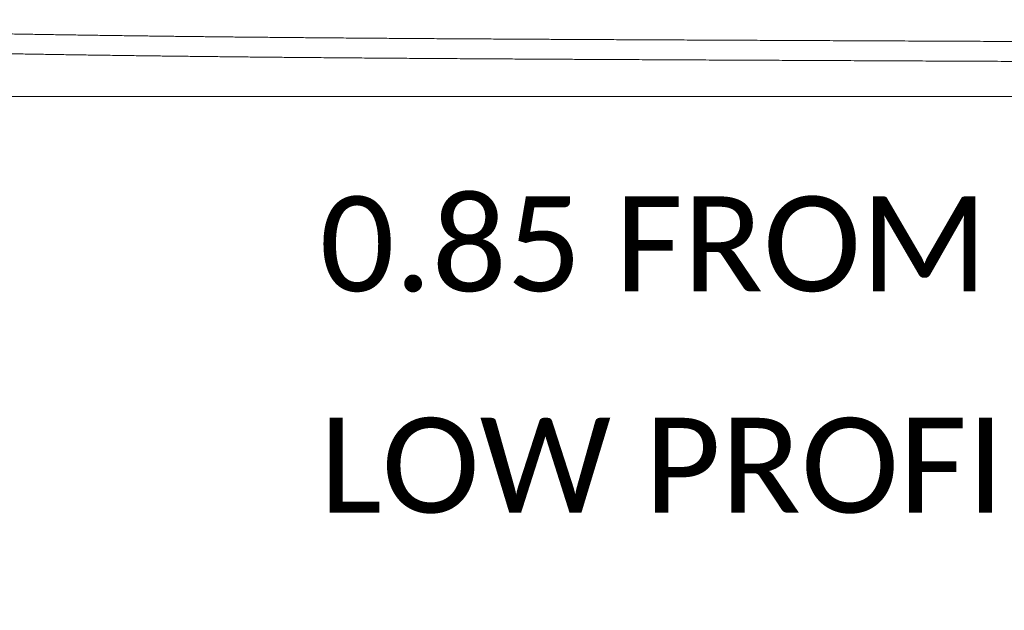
# Model space of a CAD drawing. Header units: millimetres. Extents: x -8 to 594, y 0 to 420.
# Tile 96 of 249: x 125 to 161, y 189 to 211. Entities that reach past the tile are written whole.
import ezdxf

# ---------------------------------------------------------------- set-up
doc = ezdxf.new("R2010")
doc.units = ezdxf.units.MM
doc.layers.add('1', color=7, linetype='Continuous', true_color=0xffffff)
doc.styles.add('Calibri', font='txt')

# ---------------------------------------------------------------- blocks, each defined once
blk = doc.blocks.new('LABLE3D_1', base_point=(174.043, 202.921))
at = {"layer": '1', "color": 18, "linetype": 'Continuous', "lineweight": 18, "insert": (135.688, 184.885), "char_height": 3.5, "attachment_point": 7, "line_spacing_factor": 1.399613, "style": 'Calibri'}
blk.add_mtext('\\fCalibri|b0|i0;\\W1.0000;0.85 FROM KEEL \\PLOW PROFILE SPEC*\\P ', dxfattribs=at)

msp = doc.modelspace()

# ---------------------------------------------------------------- linework, layer by layer
at = {"layer": '1', "color": 8, "linetype": 'Continuous', "lineweight": 18}
msp.add_line((107.447, 208.432), (244.689, 208.432), dxfattribs=at)
at = {"layer": '1', "color": 155, "linetype": 'Continuous', "lineweight": 18}
for points, knots in [([(191.326, 210.355), (190.82, 210.356), (190.209, 210.358), (189.548, 210.36), (188.858, 210.363), (188.148, 210.365), (187.912, 210.366), (187.759, 210.366), (187.526, 210.367), (186.974, 210.369), (185.799, 210.373), (182.956, 210.383), (177.051, 210.403), (169.559, 210.432), (161.758, 210.464), (153.705, 210.5), (146.523, 210.533), (141.656, 210.559), (138.346, 210.58), (135.339, 210.604), (132.969, 210.627), (130.91, 210.649), (128.852, 210.674), (126.471, 210.707), (124.055, 210.746), (121.511, 210.794), (119.099, 210.848), (117.074, 210.9), (115.16, 210.955), (113.249, 211.019), (111.552, 211.082), (110.027, 211.146), (108.867, 211.199), (108.089, 211.237), (107.691, 211.257), (107.464, 211.268), (107.447, 211.269)], [0, 0, 0, 0, 0, 0, 0.030159, 0.036331, 0.039371, 0.041108, 0.04224, 0.043911, 0.045372, 0.053637, 0.073971, 0.112006, 0.213059, 0.39664, 0.499377, 0.538113, 0.591165, 0.640427, 0.686321, 0.696534, 0.717269, 0.732427, 0.763167, 0.809064, 0.83853, 0.861465, 0.884393, 0.907316, 0.930232, 0.953144, 0.976051, 0.986348, 0.998956, 1, 1, 1, 1, 1, 1]), ([(191.324, 209.617), (190.818, 209.619), (190.207, 209.621), (189.545, 209.623), (188.855, 209.625), (188.145, 209.628), (187.913, 209.628), (187.761, 209.629), (187.522, 209.63), (186.97, 209.632), (185.797, 209.636), (182.954, 209.646), (177.05, 209.667), (169.558, 209.697), (161.757, 209.729), (153.703, 209.766), (146.52, 209.8), (141.653, 209.826), (138.341, 209.848), (135.333, 209.872), (132.961, 209.895), (130.9, 209.918), (128.84, 209.943), (126.458, 209.976), (124.04, 210.015), (121.492, 210.064), (119.077, 210.118), (117.049, 210.17), (115.131, 210.226), (113.216, 210.289), (111.514, 210.353), (109.985, 210.417), (108.832, 210.47), (108.061, 210.508), (107.672, 210.527), (107.455, 210.538), (107.447, 210.539)], [0, 0, 0, 0, 0, 0, 0.030177, 0.036352, 0.039394, 0.041132, 0.042265, 0.043937, 0.045399, 0.053669, 0.074014, 0.112072, 0.213185, 0.396873, 0.49967, 0.538429, 0.591512, 0.640803, 0.686724, 0.696943, 0.71769, 0.732857, 0.763615, 0.80954, 0.839022, 0.86197, 0.884913, 0.907848, 0.930778, 0.953703, 0.976624, 0.986927, 0.999542, 1, 1, 1, 1, 1, 1])]:
    msp.add_open_spline(points, degree=5, knots=knots, dxfattribs=at)

# ---------------------------------------------------------------- block references
at = {"layer": '1', "color": 18, "linetype": 'Continuous', "lineweight": 13}
msp.add_blockref('LABLE3D_1', (174.043, 202.921), dxfattribs=at)

doc.saveas('drawing.dxf')
